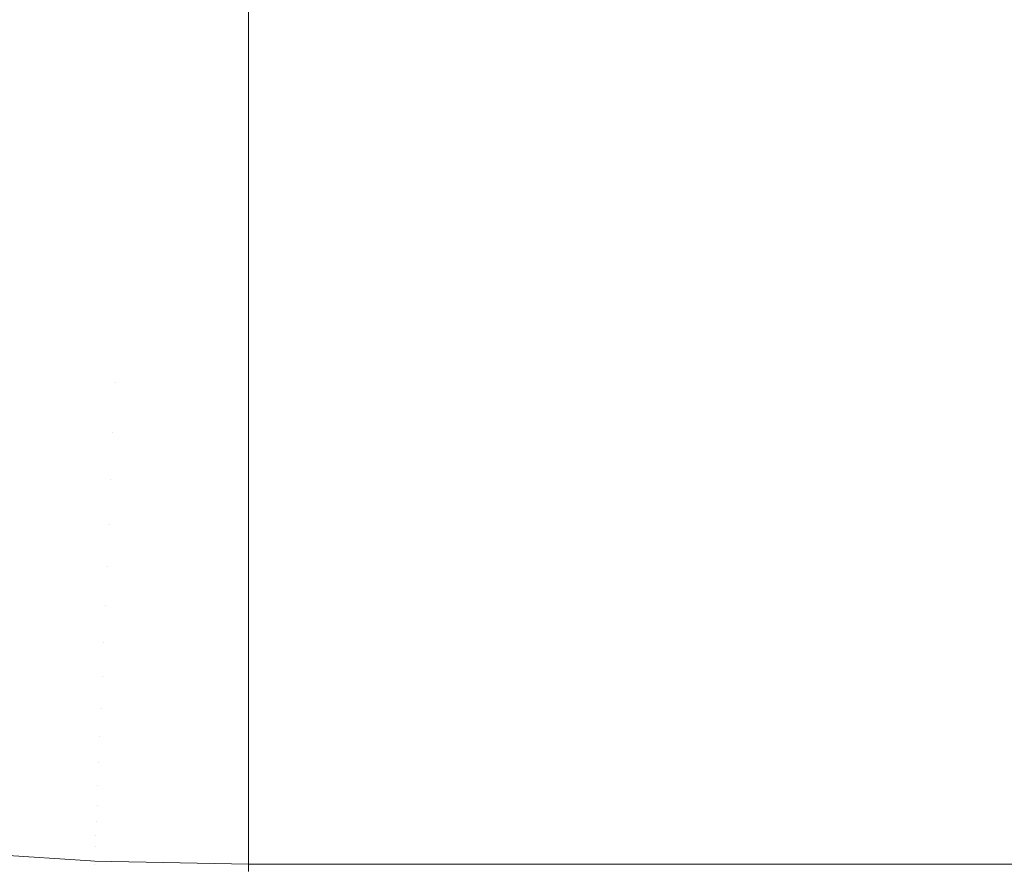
# Model space of a CAD drawing. Header units: centimetres. Extents: x -26.3 to 27.5, y 5.9 to 64.6.
# Tile 139 of 256: x -7.9992 to -7.9449, y 6.2002 to 6.2468. Entities that reach past the tile are written whole.
import ezdxf

# ---------------------------------------------------------------- set-up
doc = ezdxf.new("R2010")
doc.units = ezdxf.units.CM
doc.header["$LTSCALE"] = 2.54
doc.layers.add('Lucido design-1', color=7, linetype='Continuous')

# ---------------------------------------------------------------- blocks, each defined once
blk = doc.blocks.new('Gruppo-3-1')
at = {"color": 7, "linetype": 'Continuous', "lineweight": 9}
for points in [[(-25.986537, 7.600212, -743.114164), (-25.986537, 6.000212, -743.114164), (27.113463, 6.000212, -743.114164), (27.113463, 7.600212, -743.114164)], [(-25.986537, 7.600212, -779.214164), (-25.986537, 6.000212, -779.214164), (27.113463, 6.000212, -779.214164), (27.113463, 7.600212, -779.214164)]]:
    blk.add_3dface(points, dxfattribs=at)
for points, invisible_edges in [([(-7.993121, 6.245229, -743.530729), (-7.999693, 6.245648, -743.530729), (-7.999394, 6.249158, -743.528505), (-7.992971, 6.248748, -743.528505)], 15), ([(-7.993121, 6.245229, -779.630729), (-7.999693, 6.245648, -779.630729), (-7.999394, 6.249158, -779.628505), (-7.992971, 6.248748, -779.628505)], 15), ([(-7.986537, 6.24779, -743.529024), (-7.986537, 6.245089, -743.530729), (-7.993121, 6.245229, -743.530729), (-7.992971, 6.248748, -743.528505)], 14), ([(-7.986537, 6.24779, -779.629024), (-7.986537, 6.245089, -779.630729), (-7.993121, 6.245229, -779.630729), (-7.992971, 6.248748, -779.628505)], 14), ([(-7.986537, 6.245089, -743.530729), (-7.986537, 6.24779, -743.529024), (9.113463, 6.24779, -743.529024), (9.113463, 6.245089, -743.530729)], 10), ([(-7.986537, 6.245089, -779.630729), (-7.986537, 6.24779, -779.629024), (9.113463, 6.24779, -779.629024), (9.113463, 6.245089, -779.630729)], 10), ([(-7.993266, 6.241807, -743.533095), (-7.999983, 6.242236, -743.533095), (-7.999693, 6.245648, -743.530729), (-7.993121, 6.245229, -743.530729)], 15), ([(-7.993266, 6.241807, -779.633095), (-7.999983, 6.242236, -779.633095), (-7.999693, 6.245648, -779.630729), (-7.993121, 6.245229, -779.630729)], 15), ([(-7.986537, 6.244224, -743.531326), (-7.986537, 6.241664, -743.533095), (-7.993266, 6.241807, -743.533095), (-7.993121, 6.245229, -743.530729)], 14), ([(-7.986537, 6.244224, -779.631326), (-7.986537, 6.241664, -779.633095), (-7.993266, 6.241807, -779.633095), (-7.993121, 6.245229, -779.630729)], 14), ([(-7.993121, 6.245229, -743.530729), (-7.986537, 6.245089, -743.530729), (-7.986537, 6.244224, -743.531326)], 9), ([(-7.993121, 6.245229, -779.630729), (-7.986537, 6.245089, -779.630729), (-7.986537, 6.244224, -779.631326)], 9), ([(9.113463, 6.245089, -743.530729), (9.113463, 6.244224, -743.531326), (-7.986537, 6.244224, -743.531326), (-7.986537, 6.245089, -743.530729)], 10), ([(9.113463, 6.245089, -779.630729), (9.113463, 6.244224, -779.631326), (-7.986537, 6.244224, -779.631326), (-7.986537, 6.245089, -779.630729)], 10), ([(-7.986537, 6.241664, -743.533095), (-7.986537, 6.244224, -743.531326), (9.113463, 6.244224, -743.531326), (9.113463, 6.241664, -743.533095)], 10), ([(-7.986537, 6.241664, -779.633095), (-7.986537, 6.244224, -779.631326), (9.113463, 6.244224, -779.631326), (9.113463, 6.241664, -779.633095)], 10), ([(-7.993407, 6.23849, -743.535599), (-8.000265, 6.238928, -743.535599), (-7.999983, 6.242236, -743.533095), (-7.993266, 6.241807, -743.533095)], 15), ([(-7.993407, 6.23849, -779.635599), (-8.000265, 6.238928, -779.635599), (-7.999983, 6.242236, -779.633095), (-7.993266, 6.241807, -779.633095)], 15), ([(-7.986537, 6.240759, -743.533778), (-7.986537, 6.238345, -743.535599), (-7.993407, 6.23849, -743.535599), (-7.993266, 6.241807, -743.533095)], 14), ([(-7.986537, 6.240759, -779.633778), (-7.986537, 6.238345, -779.635599), (-7.993407, 6.23849, -779.635599), (-7.993266, 6.241807, -779.633095)], 14), ([(-7.993266, 6.241807, -743.533095), (-7.986537, 6.241664, -743.533095), (-7.986537, 6.240759, -743.533778)], 9), ([(-7.993266, 6.241807, -779.633095), (-7.986537, 6.241664, -779.633095), (-7.986537, 6.240759, -779.633778)], 9), ([(9.113463, 6.241664, -743.533095), (9.113463, 6.240759, -743.533778), (-7.986537, 6.240759, -743.533778), (-7.986537, 6.241664, -743.533095)], 10), ([(9.113463, 6.241664, -779.633095), (9.113463, 6.240759, -779.633778), (-7.986537, 6.240759, -779.633778), (-7.986537, 6.241664, -779.633095)], 10), ([(-7.986537, 6.238345, -743.535599), (-7.986537, 6.240759, -743.533778), (9.113463, 6.240759, -743.533778), (9.113463, 6.238345, -743.535599)], 10), ([(-7.986537, 6.238345, -779.635599), (-7.986537, 6.240759, -779.633778), (9.113463, 6.240759, -779.633778), (9.113463, 6.238345, -779.635599)], 10), ([(-7.993543, 6.235283, -743.538237), (-8.000537, 6.235729, -743.538237), (-8.000265, 6.238928, -743.535599), (-7.993407, 6.23849, -743.535599)], 15), ([(-7.993543, 6.235283, -779.638237), (-8.000537, 6.235729, -779.638237), (-8.000265, 6.238928, -779.635599), (-7.993407, 6.23849, -779.635599)], 15), ([(-7.986537, 6.237401, -743.536374), (-7.986537, 6.235134, -743.538237), (-7.993543, 6.235283, -743.538237), (-7.993407, 6.23849, -743.535599)], 14), ([(-7.986537, 6.237401, -779.636374), (-7.986537, 6.235134, -779.638237), (-7.993543, 6.235283, -779.638237), (-7.993407, 6.23849, -779.635599)], 14), ([(-7.993407, 6.23849, -743.535599), (-7.986537, 6.238345, -743.535599), (-7.986537, 6.237401, -743.536374)], 9), ([(-7.993407, 6.23849, -779.635599), (-7.986537, 6.238345, -779.635599), (-7.986537, 6.237401, -779.636374)], 9), ([(9.113463, 6.238345, -743.535599), (9.113463, 6.237401, -743.536374), (-7.986537, 6.237401, -743.536374), (-7.986537, 6.238345, -743.535599)], 10), ([(9.113463, 6.238345, -779.635599), (9.113463, 6.237401, -779.636374), (-7.986537, 6.237401, -779.636374), (-7.986537, 6.238345, -779.635599)], 10), ([(-7.986537, 6.235134, -743.538237), (-7.986537, 6.237401, -743.536374), (9.113463, 6.237401, -743.536374), (9.113463, 6.235134, -743.538237)], 10), ([(-7.986537, 6.235134, -779.638237), (-7.986537, 6.237401, -779.636374), (9.113463, 6.237401, -779.636374), (9.113463, 6.235134, -779.638237)], 10), ([(-7.993675, 6.232191, -743.541004), (-8.000799, 6.232645, -743.541004), (-8.000537, 6.235729, -743.538237), (-7.993543, 6.235283, -743.538237)], 15), ([(-7.993675, 6.232191, -779.641004), (-8.000799, 6.232645, -779.641004), (-8.000537, 6.235729, -779.638237), (-7.993543, 6.235283, -779.638237)], 15), ([(-7.986537, 6.234157, -743.539111), (-7.986537, 6.232039, -743.541004), (-7.993675, 6.232191, -743.541004), (-7.993543, 6.235283, -743.538237)], 14), ([(-7.986537, 6.234157, -779.639111), (-7.986537, 6.232039, -779.641004), (-7.993675, 6.232191, -779.641004), (-7.993543, 6.235283, -779.638237)], 14), ([(-7.993543, 6.235283, -743.538237), (-7.986537, 6.235134, -743.538237), (-7.986537, 6.234157, -743.539111)], 9), ([(-7.993543, 6.235283, -779.638237), (-7.986537, 6.235134, -779.638237), (-7.986537, 6.234157, -779.639111)], 9), ([(9.113463, 6.235134, -743.538237), (9.113463, 6.234157, -743.539111), (-7.986537, 6.234157, -743.539111), (-7.986537, 6.235134, -743.538237)], 10), ([(9.113463, 6.235134, -779.638237), (9.113463, 6.234157, -779.639111), (-7.986537, 6.234157, -779.639111), (-7.986537, 6.235134, -779.638237)], 10), ([(-7.986537, 6.232039, -743.541004), (-7.986537, 6.234157, -743.539111), (9.113463, 6.234157, -743.539111), (9.113463, 6.232039, -743.541004)], 10), ([(-7.986537, 6.232039, -779.641004), (-7.986537, 6.234157, -779.639111), (9.113463, 6.234157, -779.639111), (9.113463, 6.232039, -779.641004)], 10), ([(-7.993783, 6.229655, -743.543453), (-8.001015, 6.230116, -743.543453), (-8.000799, 6.232645, -743.541004), (-7.993675, 6.232191, -743.541004)], 15), ([(-7.993783, 6.229655, -779.643453), (-8.001015, 6.230116, -779.643453), (-8.000799, 6.232645, -779.641004), (-7.993675, 6.232191, -779.641004)], 15), ([(-7.986537, 6.231028, -743.541979), (-7.986537, 6.229501, -743.543453), (-7.993783, 6.229655, -743.543453), (-7.993675, 6.232191, -743.541004)], 14), ([(-7.986537, 6.231028, -779.641979), (-7.986537, 6.229501, -779.643453), (-7.993783, 6.229655, -779.643453), (-7.993675, 6.232191, -779.641004)], 14), ([(-7.993675, 6.232191, -743.541004), (-7.986537, 6.232039, -743.541004), (-7.986537, 6.231028, -743.541979)], 9), ([(-7.993675, 6.232191, -779.641004), (-7.986537, 6.232039, -779.641004), (-7.986537, 6.231028, -779.641979)], 9), ([(9.113463, 6.232039, -743.541004), (9.113463, 6.231028, -743.541979), (-7.986537, 6.231028, -743.541979), (-7.986537, 6.232039, -743.541004)], 10), ([(9.113463, 6.232039, -779.641004), (9.113463, 6.231028, -779.641979), (-7.986537, 6.231028, -779.641979), (-7.986537, 6.232039, -779.641004)], 10), ([(-7.986537, 6.229501, -743.543453), (-7.986537, 6.231028, -743.541979), (9.113463, 6.231028, -743.541979), (9.113463, 6.229501, -743.543453)], 10), ([(-7.986537, 6.229501, -779.643453), (-7.986537, 6.231028, -779.641979), (9.113463, 6.231028, -779.641979), (9.113463, 6.229501, -779.643453)], 10), ([(-7.993904, 6.226789, -743.546444), (-8.001258, 6.227258, -743.546444), (-8.001015, 6.230116, -743.543453), (-7.993783, 6.229655, -743.543453)], 15), ([(-7.993904, 6.226789, -779.646444), (-8.001258, 6.227258, -779.646444), (-8.001015, 6.230116, -779.643453), (-7.993783, 6.229655, -779.643453)], 15), ([(-7.993904, 6.226789, -743.546444), (-7.993783, 6.229655, -743.543453), (-7.986537, 6.229501, -743.543453), (-7.986537, 6.228032, -743.544985)], 11), ([(-7.993904, 6.226789, -779.646444), (-7.993783, 6.229655, -779.643453), (-7.986537, 6.229501, -779.643453), (-7.986537, 6.228032, -779.644985)], 11), ([(9.113463, 6.229501, -743.543453), (9.113463, 6.228032, -743.544985), (-7.986537, 6.228032, -743.544985), (-7.986537, 6.229501, -743.543453)], 10), ([(9.113463, 6.229501, -779.643453), (9.113463, 6.228032, -779.644985), (-7.986537, 6.228032, -779.644985), (-7.986537, 6.229501, -779.643453)], 10), ([(-7.986537, 6.228032, -743.544985), (-7.986537, 6.226632, -743.546444), (-7.993904, 6.226789, -743.546444)], 10), ([(-7.986537, 6.228032, -779.644985), (-7.986537, 6.226632, -779.646444), (-7.993904, 6.226789, -779.646444)], 10), ([(-7.986537, 6.226632, -743.546444), (-7.986537, 6.228032, -743.544985), (9.113463, 6.228032, -743.544985), (9.113463, 6.226632, -743.546444)], 10), ([(-7.986537, 6.226632, -779.646444), (-7.986537, 6.228032, -779.644985), (9.113463, 6.228032, -779.644985), (9.113463, 6.226632, -779.646444)], 10), ([(-7.994021, 6.22405, -743.549548), (-8.00149, 6.224527, -743.549548), (-8.001258, 6.227258, -743.546444), (-7.993904, 6.226789, -743.546444)], 15), ([(-7.994021, 6.22405, -779.649548), (-8.00149, 6.224527, -779.649548), (-8.001258, 6.227258, -779.646444), (-7.993904, 6.226789, -779.646444)], 15), ([(-7.994021, 6.22405, -743.549548), (-7.993904, 6.226789, -743.546444), (-7.986537, 6.226632, -743.546444), (-7.986537, 6.225161, -743.548111)], 11), ([(-7.994021, 6.22405, -779.649548), (-7.993904, 6.226789, -779.646444), (-7.986537, 6.226632, -779.646444), (-7.986537, 6.225161, -779.648111)], 11), ([(9.113463, 6.226632, -743.546444), (9.113463, 6.225161, -743.548111), (-7.986537, 6.225161, -743.548111), (-7.986537, 6.226632, -743.546444)], 10), ([(9.113463, 6.226632, -779.646444), (9.113463, 6.225161, -779.648111), (-7.986537, 6.225161, -779.648111), (-7.986537, 6.226632, -779.646444)], 10), ([(-7.986537, 6.225161, -743.548111), (-7.986537, 6.223892, -743.549548), (-7.994021, 6.22405, -743.549548)], 10), ([(-7.986537, 6.225161, -779.648111), (-7.986537, 6.223892, -779.649548), (-7.994021, 6.22405, -779.649548)], 10), ([(-7.986537, 6.223892, -743.549548), (-7.986537, 6.225161, -743.548111), (9.113463, 6.225161, -743.548111), (9.113463, 6.223892, -743.549548)], 10), ([(-7.986537, 6.223892, -779.649548), (-7.986537, 6.225161, -779.648111), (9.113463, 6.225161, -779.648111), (9.113463, 6.223892, -779.649548)], 10), ([(-7.994131, 6.221445, -743.552761), (-8.001712, 6.221928, -743.552761), (-8.00149, 6.224527, -743.549548), (-7.994021, 6.22405, -743.549548)], 15), ([(-7.994131, 6.221445, -779.652761), (-8.001712, 6.221928, -779.652761), (-8.00149, 6.224527, -779.649548), (-7.994021, 6.22405, -779.649548)], 15), ([(-7.994131, 6.221445, -743.552761), (-7.994021, 6.22405, -743.549548), (-7.986537, 6.223892, -743.549548), (-7.986537, 6.222425, -743.551355)], 11), ([(-7.994131, 6.221445, -779.652761), (-7.994021, 6.22405, -779.649548), (-7.986537, 6.223892, -779.649548), (-7.986537, 6.222425, -779.651355)], 11), ([(9.113463, 6.223892, -743.549548), (9.113463, 6.222425, -743.551355), (-7.986537, 6.222425, -743.551355), (-7.986537, 6.223892, -743.549548)], 10), ([(9.113463, 6.223892, -779.649548), (9.113463, 6.222425, -779.651355), (-7.986537, 6.222425, -779.651355), (-7.986537, 6.223892, -779.649548)], 10), ([(-7.986537, 6.222425, -743.551355), (-7.986537, 6.221284, -743.552761), (-7.994131, 6.221445, -743.552761)], 10), ([(-7.986537, 6.222425, -779.651355), (-7.986537, 6.221284, -779.652761), (-7.994131, 6.221445, -779.652761)], 10), ([(-7.986537, 6.221284, -743.552761), (-7.986537, 6.222425, -743.551355), (9.113463, 6.222425, -743.551355), (9.113463, 6.221284, -743.552761)], 10), ([(-7.986537, 6.221284, -779.652761), (-7.986537, 6.222425, -779.651355), (9.113463, 6.222425, -779.651355), (9.113463, 6.221284, -779.652761)], 10), ([(-7.994236, 6.218977, -743.556076), (-8.001921, 6.219467, -743.556076), (-8.001712, 6.221928, -743.552761), (-7.994131, 6.221445, -743.552761)], 15), ([(-7.994236, 6.218977, -779.656076), (-8.001921, 6.219467, -779.656076), (-8.001712, 6.221928, -779.652761), (-7.994131, 6.221445, -779.652761)], 15), ([(-7.994236, 6.218977, -743.556076), (-7.994131, 6.221445, -743.552761), (-7.986537, 6.221284, -743.552761), (-7.986537, 6.219829, -743.554713)], 11), ([(-7.994236, 6.218977, -779.656076), (-7.994131, 6.221445, -779.652761), (-7.986537, 6.221284, -779.652761), (-7.986537, 6.219829, -779.654713)], 11), ([(9.113463, 6.221284, -743.552761), (9.113463, 6.219829, -743.554713), (-7.986537, 6.219829, -743.554713), (-7.986537, 6.221284, -743.552761)], 10), ([(9.113463, 6.221284, -779.652761), (9.113463, 6.219829, -779.654713), (-7.986537, 6.219829, -779.654713), (-7.986537, 6.221284, -779.652761)], 10), ([(-7.994335, 6.21665, -743.559487), (-8.002119, 6.217146, -743.559487), (-8.001921, 6.219467, -743.556076), (-7.994236, 6.218977, -743.556076)], 15), ([(-7.994335, 6.21665, -779.659487), (-8.002119, 6.217146, -779.659487), (-8.001921, 6.219467, -779.656076), (-7.994236, 6.218977, -779.656076)], 15), ([(-7.986537, 6.219829, -743.554713), (-7.986537, 6.218813, -743.556076), (-7.994236, 6.218977, -743.556076)], 10), ([(-7.986537, 6.219829, -779.654713), (-7.986537, 6.218813, -779.656076), (-7.994236, 6.218977, -779.656076)], 10), ([(-7.986537, 6.218813, -743.556076), (-7.986537, 6.219829, -743.554713), (9.113463, 6.219829, -743.554713), (9.113463, 6.218813, -743.556076)], 10), ([(-7.986537, 6.218813, -779.656076), (-7.986537, 6.219829, -779.654713), (9.113463, 6.219829, -779.654713), (9.113463, 6.218813, -779.656076)], 10), ([(-7.994335, 6.21665, -743.559487), (-7.994236, 6.218977, -743.556076), (-7.986537, 6.218813, -743.556076), (-7.986537, 6.217378, -743.558178)], 11), ([(-7.994335, 6.21665, -779.659487), (-7.994236, 6.218977, -779.656076), (-7.986537, 6.218813, -779.656076), (-7.986537, 6.217378, -779.658178)], 11), ([(9.113463, 6.218813, -743.556076), (9.113463, 6.217378, -743.558178), (-7.986537, 6.217378, -743.558178), (-7.986537, 6.218813, -743.556076)], 10), ([(9.113463, 6.218813, -779.656076), (9.113463, 6.217378, -779.658178), (-7.986537, 6.217378, -779.658178), (-7.986537, 6.218813, -779.656076)], 10), ([(-7.986537, 6.217378, -743.558178), (-7.986537, 6.216484, -743.559487), (-7.994335, 6.21665, -743.559487)], 10), ([(-7.986537, 6.217378, -779.658178), (-7.986537, 6.216484, -779.659487), (-7.994335, 6.21665, -779.659487)], 10), ([(-7.986537, 6.216484, -743.559487), (-7.986537, 6.217378, -743.558178), (9.113463, 6.217378, -743.558178), (9.113463, 6.216484, -743.559487)], 10), ([(-7.986537, 6.216484, -779.659487), (-7.986537, 6.217378, -779.658178), (9.113463, 6.217378, -779.658178), (9.113463, 6.216484, -779.659487)], 10), ([(-7.994428, 6.214467, -743.562988), (-8.002304, 6.214969, -743.562988), (-8.002119, 6.217146, -743.559487), (-7.994335, 6.21665, -743.559487)], 15), ([(-7.994428, 6.214467, -779.662988), (-8.002304, 6.214969, -779.662988), (-8.002119, 6.217146, -779.659487), (-7.994335, 6.21665, -779.659487)], 15), ([(-7.994428, 6.214467, -743.562988), (-7.994335, 6.21665, -743.559487), (-7.986537, 6.216484, -743.559487), (-7.986537, 6.215076, -743.561744)], 11), ([(-7.994428, 6.214467, -779.662988), (-7.994335, 6.21665, -779.659487), (-7.986537, 6.216484, -779.659487), (-7.986537, 6.215076, -779.661744)], 11), ([(9.113463, 6.216484, -743.559487), (9.113463, 6.215076, -743.561744), (-7.986537, 6.215076, -743.561744), (-7.986537, 6.216484, -743.559487)], 10), ([(9.113463, 6.216484, -779.659487), (9.113463, 6.215076, -779.661744), (-7.986537, 6.215076, -779.661744), (-7.986537, 6.216484, -779.659487)], 10), ([(-7.986537, 6.215076, -743.561744), (-7.986537, 6.214299, -743.562988), (-7.994428, 6.214467, -743.562988)], 10), ([(-7.986537, 6.215076, -779.661744), (-7.986537, 6.214299, -779.662988), (-7.994428, 6.214467, -779.662988)], 10), ([(-7.986537, 6.214299, -743.562988), (-7.986537, 6.215076, -743.561744), (9.113463, 6.215076, -743.561744), (9.113463, 6.214299, -743.562988)], 10), ([(-7.986537, 6.214299, -779.662988), (-7.986537, 6.215076, -779.661744), (9.113463, 6.215076, -779.661744), (9.113463, 6.214299, -779.662988)], 10), ([(-7.994514, 6.212432, -743.566573), (-8.002477, 6.21294, -743.566573), (-8.002304, 6.214969, -743.562988), (-7.994428, 6.214467, -743.562988)], 15), ([(-7.994514, 6.212432, -779.666573), (-8.002477, 6.21294, -779.666573), (-8.002304, 6.214969, -779.662988), (-7.994428, 6.214467, -779.662988)], 15), ([(-7.994514, 6.212432, -743.566573), (-7.994428, 6.214467, -743.562988), (-7.986537, 6.214299, -743.562988), (-7.986537, 6.212927, -743.565404)], 11), ([(-7.994514, 6.212432, -779.666573), (-7.994428, 6.214467, -779.662988), (-7.986537, 6.214299, -779.662988), (-7.986537, 6.212927, -779.665404)], 11), ([(9.113463, 6.214299, -743.562988), (9.113463, 6.212927, -743.565404), (-7.986537, 6.212927, -743.565404), (-7.986537, 6.214299, -743.562988)], 10), ([(9.113463, 6.214299, -779.662988), (9.113463, 6.212927, -779.665404), (-7.986537, 6.212927, -779.665404), (-7.986537, 6.214299, -779.662988)], 10), ([(-7.994594, 6.210548, -743.570236), (-8.002637, 6.211061, -743.570236), (-8.002477, 6.21294, -743.566573), (-7.994514, 6.212432, -743.566573)], 15), ([(-7.994594, 6.210548, -779.670236), (-8.002637, 6.211061, -779.670236), (-8.002477, 6.21294, -779.666573), (-7.994514, 6.212432, -779.666573)], 15), ([(-7.986537, 6.212927, -743.565404), (-7.986537, 6.212263, -743.566573), (-7.994514, 6.212432, -743.566573)], 10), ([(-7.986537, 6.212927, -779.665404), (-7.986537, 6.212263, -779.666573), (-7.994514, 6.212432, -779.666573)], 10), ([(-7.986537, 6.212263, -743.566573), (-7.986537, 6.212927, -743.565404), (9.113463, 6.212927, -743.565404), (9.113463, 6.212263, -743.566573)], 10), ([(-7.986537, 6.212263, -779.666573), (-7.986537, 6.212927, -779.665404), (9.113463, 6.212927, -779.665404), (9.113463, 6.212263, -779.666573)], 10), ([(-7.994594, 6.210548, -743.570236), (-7.994514, 6.212432, -743.566573), (-7.986537, 6.212263, -743.566573), (-7.986537, 6.210935, -743.569152)], 11), ([(-7.994594, 6.210548, -779.670236), (-7.994514, 6.212432, -779.666573), (-7.986537, 6.212263, -779.666573), (-7.986537, 6.210935, -779.669152)], 11), ([(9.113463, 6.212263, -743.566573), (9.113463, 6.210935, -743.569152), (-7.986537, 6.210935, -743.569152), (-7.986537, 6.212263, -743.566573)], 10), ([(9.113463, 6.212263, -779.666573), (9.113463, 6.210935, -779.669152), (-7.986537, 6.210935, -779.669152), (-7.986537, 6.212263, -779.666573)], 10), ([(-7.994668, 6.208818, -743.573971), (-8.002783, 6.209335, -743.573971), (-8.002637, 6.211061, -743.570236), (-7.994594, 6.210548, -743.570236)], 15), ([(-7.994668, 6.208818, -779.673971), (-8.002783, 6.209335, -779.673971), (-8.002637, 6.211061, -779.670236), (-7.994594, 6.210548, -779.670236)], 15), ([(-7.986537, 6.210935, -743.569152), (-7.986537, 6.210377, -743.570236), (-7.994594, 6.210548, -743.570236)], 10), ([(-7.986537, 6.210935, -779.669152), (-7.986537, 6.210377, -779.670236), (-7.994594, 6.210548, -779.670236)], 10), ([(-7.986537, 6.210377, -743.570236), (-7.986537, 6.210935, -743.569152), (9.113463, 6.210935, -743.569152), (9.113463, 6.210377, -743.570236)], 10), ([(-7.986537, 6.210377, -779.670236), (-7.986537, 6.210935, -779.669152), (9.113463, 6.210935, -779.669152), (9.113463, 6.210377, -779.670236)], 10), ([(-7.994668, 6.208818, -743.573971), (-7.994594, 6.210548, -743.570236), (-7.986537, 6.210377, -743.570236), (-7.986537, 6.209104, -743.572981)], 11), ([(-7.994668, 6.208818, -779.673971), (-7.994594, 6.210548, -779.670236), (-7.986537, 6.210377, -779.670236), (-7.986537, 6.209104, -779.672981)], 11), ([(9.113463, 6.210377, -743.570236), (9.113463, 6.209104, -743.572981), (-7.986537, 6.209104, -743.572981), (-7.986537, 6.210377, -743.570236)], 10), ([(9.113463, 6.210377, -779.670236), (9.113463, 6.209104, -779.672981), (-7.986537, 6.209104, -779.672981), (-7.986537, 6.210377, -779.670236)], 10), ([(-7.994735, 6.207244, -743.57777), (-8.002917, 6.207766, -743.57777), (-8.002783, 6.209335, -743.573971), (-7.994668, 6.208818, -743.573971)], 15), ([(-7.994735, 6.207244, -779.67777), (-8.002917, 6.207766, -779.67777), (-8.002783, 6.209335, -779.673971), (-7.994668, 6.208818, -779.673971)], 15), ([(-7.986537, 6.209104, -743.572981), (-7.986537, 6.208645, -743.573971), (-7.994668, 6.208818, -743.573971)], 10), ([(-7.986537, 6.209104, -779.672981), (-7.986537, 6.208645, -779.673971), (-7.994668, 6.208818, -779.673971)], 10), ([(-7.986537, 6.208645, -743.573971), (-7.986537, 6.209104, -743.572981), (9.113463, 6.209104, -743.572981), (9.113463, 6.208645, -743.573971)], 10), ([(-7.986537, 6.208645, -779.673971), (-7.986537, 6.209104, -779.672981), (9.113463, 6.209104, -779.672981), (9.113463, 6.208645, -779.673971)], 10), ([(-7.994735, 6.207244, -743.57777), (-7.994668, 6.208818, -743.573971), (-7.986537, 6.208645, -743.573971), (-7.986537, 6.207437, -743.576884)], 11), ([(-7.994735, 6.207244, -779.67777), (-7.994668, 6.208818, -779.673971), (-7.986537, 6.208645, -779.673971), (-7.986537, 6.207437, -779.676884)], 11), ([(9.113463, 6.208645, -743.573971), (9.113463, 6.207437, -743.576884), (-7.986537, 6.207437, -743.576884), (-7.986537, 6.208645, -743.573971)], 10), ([(9.113463, 6.208645, -779.673971), (9.113463, 6.207437, -779.676884), (-7.986537, 6.207437, -779.676884), (-7.986537, 6.208645, -779.673971)], 10), ([(-7.994795, 6.205829, -743.581627), (-8.003037, 6.206354, -743.581627), (-8.002917, 6.207766, -743.57777), (-7.994735, 6.207244, -743.57777)], 15), ([(-7.994795, 6.205829, -779.681627), (-8.003037, 6.206354, -779.681627), (-8.002917, 6.207766, -779.67777), (-7.994735, 6.207244, -779.67777)], 15), ([(-7.986537, 6.207437, -743.576884), (-7.986537, 6.20707, -743.57777), (-7.994735, 6.207244, -743.57777)], 10), ([(-7.986537, 6.207437, -779.676884), (-7.986537, 6.20707, -779.67777), (-7.994735, 6.207244, -779.67777)], 10), ([(-7.986537, 6.20707, -743.57777), (-7.986537, 6.207437, -743.576884), (9.113463, 6.207437, -743.576884), (9.113463, 6.20707, -743.57777)], 10), ([(-7.986537, 6.20707, -779.67777), (-7.986537, 6.207437, -779.676884), (9.113463, 6.207437, -779.676884), (9.113463, 6.20707, -779.67777)], 10), ([(-7.994795, 6.205829, -743.581627), (-7.994735, 6.207244, -743.57777), (-7.986537, 6.20707, -743.57777), (-7.986537, 6.205937, -743.580855)], 11), ([(-7.994795, 6.205829, -779.681627), (-7.994735, 6.207244, -779.67777), (-7.986537, 6.20707, -779.67777), (-7.986537, 6.205937, -779.680855)], 11), ([(9.113463, 6.20707, -743.57777), (9.113463, 6.205937, -743.580855), (-7.986537, 6.205937, -743.580855), (-7.986537, 6.20707, -743.57777)], 10), ([(9.113463, 6.20707, -779.67777), (9.113463, 6.205937, -779.680855), (-7.986537, 6.205937, -779.680855), (-7.986537, 6.20707, -779.67777)], 10), ([(-7.994848, 6.204574, -743.585536), (-8.003144, 6.205103, -743.585536), (-8.003037, 6.206354, -743.581627), (-7.994795, 6.205829, -743.581627)], 15), ([(-7.994848, 6.204574, -779.685536), (-8.003144, 6.205103, -779.685536), (-8.003037, 6.206354, -779.681627), (-7.994795, 6.205829, -779.681627)], 15), ([(-7.994848, 6.204574, -743.585536), (-7.994795, 6.205829, -743.581627), (-7.986537, 6.205653, -743.581627), (-7.986537, 6.204606, -743.584885)], 11), ([(-7.994848, 6.204574, -779.685536), (-7.994795, 6.205829, -779.681627), (-7.986537, 6.205653, -779.681627), (-7.986537, 6.204606, -779.684885)], 11), ([(-7.986537, 6.205937, -743.580855), (-7.986537, 6.205653, -743.581627), (-7.994795, 6.205829, -743.581627)], 10), ([(-7.986537, 6.205937, -779.680855), (-7.986537, 6.205653, -779.681627), (-7.994795, 6.205829, -779.681627)], 10), ([(-7.986537, 6.205653, -743.581627), (-7.986537, 6.205937, -743.580855), (9.113463, 6.205937, -743.580855), (9.113463, 6.205653, -743.581627)], 10), ([(-7.986537, 6.205653, -779.681627), (-7.986537, 6.205937, -779.680855), (9.113463, 6.205937, -779.680855), (9.113463, 6.205653, -779.681627)], 10), ([(9.113463, 6.205653, -743.581627), (9.113463, 6.204606, -743.584885), (-7.986537, 6.204606, -743.584885), (-7.986537, 6.205653, -743.581627)], 10), ([(9.113463, 6.205653, -779.681627), (9.113463, 6.204606, -779.684885), (-7.986537, 6.204606, -779.684885), (-7.986537, 6.205653, -779.681627)], 10), ([(-7.994894, 6.203481, -743.589489), (-8.003236, 6.204013, -743.589489), (-8.003144, 6.205103, -743.585536), (-7.994848, 6.204574, -743.585536)], 15), ([(-7.994894, 6.203481, -779.689489), (-8.003236, 6.204013, -779.689489), (-8.003144, 6.205103, -779.685536), (-7.994848, 6.204574, -779.685536)], 15), ([(-7.994894, 6.203481, -743.589489), (-7.994848, 6.204574, -743.585536), (-7.986537, 6.204397, -743.585536), (-7.986537, 6.203448, -743.588969)], 11), ([(-7.994894, 6.203481, -779.689489), (-7.994848, 6.204574, -779.685536), (-7.986537, 6.204397, -779.685536), (-7.986537, 6.203448, -779.688969)], 11), ([(-7.986537, 6.204606, -743.584885), (-7.986537, 6.204397, -743.585536), (-7.994848, 6.204574, -743.585536)], 10), ([(-7.986537, 6.204606, -779.684885), (-7.986537, 6.204397, -779.685536), (-7.994848, 6.204574, -779.685536)], 10), ([(-7.986537, 6.204397, -743.585536), (-7.986537, 6.204606, -743.584885), (9.113463, 6.204606, -743.584885), (9.113463, 6.204397, -743.585536)], 10), ([(-7.986537, 6.204397, -779.685536), (-7.986537, 6.204606, -779.684885), (9.113463, 6.204606, -779.684885), (9.113463, 6.204397, -779.685536)], 10), ([(9.113463, 6.204397, -743.585536), (9.113463, 6.203448, -743.588969), (-7.986537, 6.203448, -743.588969), (-7.986537, 6.204397, -743.585536)], 10), ([(9.113463, 6.204397, -779.685536), (9.113463, 6.203448, -779.688969), (-7.986537, 6.203448, -779.688969), (-7.986537, 6.204397, -779.685536)], 10), ([(-7.994934, 6.202553, -743.593481), (-8.003315, 6.203087, -743.593481), (-8.003236, 6.204013, -743.589489), (-7.994894, 6.203481, -743.589489)], 15), ([(-7.994934, 6.202553, -779.693481), (-8.003315, 6.203087, -779.693481), (-8.003236, 6.204013, -779.689489), (-7.994894, 6.203481, -779.689489)], 15), ([(-7.994966, 6.201789, -743.597503), (-8.00338, 6.202325, -743.597503), (-8.003315, 6.203087, -743.593481), (-7.994934, 6.202553, -743.593481)], 15), ([(-7.994966, 6.201789, -779.697503), (-8.00338, 6.202325, -779.697503), (-8.003315, 6.203087, -779.693481), (-7.994934, 6.202553, -779.693481)], 15), ([(-7.994934, 6.202553, -743.593481), (-7.994894, 6.203481, -743.589489), (-7.986537, 6.203304, -743.589489), (-7.986537, 6.202464, -743.593098)], 11), ([(-7.994934, 6.202553, -779.693481), (-7.994894, 6.203481, -779.689489), (-7.986537, 6.203304, -779.689489), (-7.986537, 6.202464, -779.693098)], 11), ([(-7.986537, 6.203448, -743.588969), (-7.986537, 6.203304, -743.589489), (-7.994894, 6.203481, -743.589489)], 10), ([(-7.986537, 6.203448, -779.688969), (-7.986537, 6.203304, -779.689489), (-7.994894, 6.203481, -779.689489)], 10), ([(-7.986537, 6.203304, -743.589489), (-7.986537, 6.203448, -743.588969), (9.113463, 6.203448, -743.588969), (9.113463, 6.203304, -743.589489)], 10), ([(-7.986537, 6.203304, -779.689489), (-7.986537, 6.203448, -779.688969), (9.113463, 6.203448, -779.688969), (9.113463, 6.203304, -779.689489)], 10), ([(9.113463, 6.203304, -743.589489), (9.113463, 6.202464, -743.593098), (-7.986537, 6.202464, -743.593098), (-7.986537, 6.203304, -743.589489)], 10), ([(9.113463, 6.203304, -779.689489), (9.113463, 6.202464, -779.693098), (-7.986537, 6.202464, -779.693098), (-7.986537, 6.203304, -779.689489)], 10), ([(-7.994966, 6.201789, -743.597503), (-7.994934, 6.202553, -743.593481), (-7.986537, 6.202374, -743.593481), (-7.986537, 6.201655, -743.597265)], 11), ([(-7.994966, 6.201789, -779.697503), (-7.994934, 6.202553, -779.693481), (-7.986537, 6.202374, -779.693481), (-7.986537, 6.201655, -779.697265)], 11), ([(-7.986537, 6.202464, -743.593098), (-7.986537, 6.202374, -743.593481), (-7.994934, 6.202553, -743.593481)], 10), ([(-7.986537, 6.202464, -779.693098), (-7.986537, 6.202374, -779.693481), (-7.994934, 6.202553, -779.693481)], 10), ([(-7.994992, 6.20119, -743.60155), (-8.003431, 6.201728, -743.60155), (-8.00338, 6.202325, -743.597503), (-7.994966, 6.201789, -743.597503)], 15), ([(-7.994992, 6.20119, -779.70155), (-8.003431, 6.201728, -779.70155), (-8.00338, 6.202325, -779.697503), (-7.994966, 6.201789, -779.697503)], 15), ([(-7.986537, 6.202374, -743.593481), (-7.986537, 6.202464, -743.593098), (9.113463, 6.202464, -743.593098), (9.113463, 6.202374, -743.593481)], 10), ([(-7.986537, 6.202374, -779.693481), (-7.986537, 6.202464, -779.693098), (9.113463, 6.202464, -779.693098), (9.113463, 6.202374, -779.693481)], 10), ([(9.113463, 6.202374, -743.593481), (9.113463, 6.201655, -743.597265), (-7.986537, 6.201655, -743.597265), (-7.986537, 6.202374, -743.593481)], 10), ([(9.113463, 6.202374, -779.693481), (9.113463, 6.201655, -779.697265), (-7.986537, 6.201655, -779.697265), (-7.986537, 6.202374, -779.693481)], 10), ([(-7.99501, 6.200758, -743.605614), (-8.003468, 6.201297, -743.605614), (-8.003431, 6.201728, -743.60155), (-7.994992, 6.20119, -743.60155)], 15), ([(-7.99501, 6.200758, -779.705614), (-8.003468, 6.201297, -779.705614), (-8.003431, 6.201728, -779.70155), (-7.994992, 6.20119, -779.70155)], 15), ([(-7.994992, 6.20119, -743.60155), (-7.994966, 6.201789, -743.597503), (-7.986537, 6.20161, -743.597503), (-7.986537, 6.201024, -743.601462)], 11), ([(-7.994992, 6.20119, -779.70155), (-7.994966, 6.201789, -779.697503), (-7.986537, 6.20161, -779.697503), (-7.986537, 6.201024, -779.701462)], 11), ([(-7.986537, 6.201655, -743.597265), (-7.986537, 6.20161, -743.597503), (-7.994966, 6.201789, -743.597503)], 10), ([(-7.986537, 6.201655, -779.697265), (-7.986537, 6.20161, -779.697503), (-7.994966, 6.201789, -779.697503)], 10), ([(-7.986537, 6.20161, -743.597503), (-7.986537, 6.201655, -743.597265), (9.113463, 6.201655, -743.597265), (9.113463, 6.20161, -743.597503)], 10), ([(-7.986537, 6.20161, -779.697503), (-7.986537, 6.201655, -779.697265), (9.113463, 6.201655, -779.697265), (9.113463, 6.20161, -779.697503)], 10), ([(9.113463, 6.20161, -743.597503), (9.113463, 6.201024, -743.601462), (-7.986537, 6.201024, -743.601462), (-7.986537, 6.20161, -743.597503)], 10), ([(9.113463, 6.20161, -779.697503), (9.113463, 6.201024, -779.701462), (-7.986537, 6.201024, -779.701462), (-7.986537, 6.20161, -779.697503)], 10), ([(-7.995033, 6.200215, -743.820125), (-8.003514, 6.200755, -743.820125), (-8.0035, 6.200913, -743.816136), (-7.995026, 6.200373, -743.816136)], 15), ([(-7.995033, 6.200215, -779.920125), (-8.003514, 6.200755, -779.920125), (-8.0035, 6.200913, -779.916136), (-7.995026, 6.200373, -779.916136)], 15), ([(-7.995026, 6.200373, -743.816136), (-8.0035, 6.200913, -743.816136), (-8.003499, 6.200933, -743.814164), (-7.995257, 6.200407, -743.814164)], 11), ([(-7.995026, 6.200373, -779.916136), (-8.0035, 6.200913, -779.916136), (-8.003499, 6.200933, -779.914164), (-7.995257, 6.200407, -779.914164)], 11), ([(-7.995257, 6.200407, -743.614164), (-8.003499, 6.200933, -743.614164), (-8.003498, 6.200934, -743.613619), (-7.995026, 6.200394, -743.613619)], 14), ([(-7.995257, 6.200407, -779.714164), (-8.003499, 6.200933, -779.714164), (-8.003498, 6.200934, -779.713619), (-7.995026, 6.200394, -779.713619)], 14), ([(-8.003499, 6.200933, -743.614164), (-7.995257, 6.200407, -743.614164), (-7.995257, 6.200407, -743.814164), (-8.003499, 6.200933, -743.814164)], 10), ([(-8.003499, 6.200933, -779.714164), (-7.995257, 6.200407, -779.714164), (-7.995257, 6.200407, -779.914164), (-8.003499, 6.200933, -779.914164)], 10), ([(-7.995026, 6.200394, -743.613619), (-8.003498, 6.200934, -743.613619), (-8.00349, 6.201032, -743.609689), (-7.995021, 6.200492, -743.609689)], 15), ([(-7.995026, 6.200394, -779.713619), (-8.003498, 6.200934, -779.713619), (-8.00349, 6.201032, -779.709689), (-7.995021, 6.200492, -779.709689)], 15), ([(-7.995021, 6.200492, -743.609689), (-8.00349, 6.201032, -743.609689), (-8.003468, 6.201297, -743.605614), (-7.99501, 6.200758, -743.605614)], 15), ([(-7.995021, 6.200492, -779.709689), (-8.00349, 6.201032, -779.709689), (-8.003468, 6.201297, -779.705614), (-7.99501, 6.200758, -779.705614)], 15), ([(-7.986537, 6.200578, -743.605614), (-7.99501, 6.200758, -743.605614), (-7.994992, 6.20119, -743.60155), (-7.986537, 6.201011, -743.60155)], 7), ([(-7.986537, 6.200578, -779.705614), (-7.99501, 6.200758, -779.705614), (-7.994992, 6.20119, -779.70155), (-7.986537, 6.201011, -779.70155)], 7), ([(-7.986537, 6.201024, -743.601462), (-7.986537, 6.201011, -743.60155), (-7.994992, 6.20119, -743.60155)], 10), ([(-7.986537, 6.201024, -779.701462), (-7.986537, 6.201011, -779.70155), (-7.994992, 6.20119, -779.70155)], 10), ([(-7.986537, 6.201011, -743.60155), (-7.986537, 6.201024, -743.601462), (9.113463, 6.201024, -743.601462), (9.113463, 6.201011, -743.60155)], 10), ([(-7.986537, 6.201011, -779.70155), (-7.986537, 6.201024, -779.701462), (9.113463, 6.201024, -779.701462), (9.113463, 6.201011, -779.70155)], 10), ([(-7.986537, 6.200578, -743.605614), (-7.986537, 6.201011, -743.60155), (9.113463, 6.201011, -743.60155), (9.113463, 6.200578, -743.605614)], 10), ([(-7.986537, 6.200578, -779.705614), (-7.986537, 6.201011, -779.70155), (9.113463, 6.201011, -779.70155), (9.113463, 6.200578, -779.705614)], 10), ([(-7.995067, 6.19942, -743.828083), (-8.003581, 6.199963, -743.828083), (-8.003541, 6.200439, -743.824109), (-7.995047, 6.199897, -743.824109)], 15), ([(-7.995067, 6.19942, -779.928083), (-8.003581, 6.199963, -779.928083), (-8.003541, 6.200439, -779.924109), (-7.995047, 6.199897, -779.924109)], 15), ([(-7.995047, 6.199897, -743.824109), (-8.003541, 6.200439, -743.824109), (-8.003514, 6.200755, -743.820125), (-7.995033, 6.200215, -743.820125)], 15), ([(-7.995047, 6.199897, -779.924109), (-8.003541, 6.200439, -779.924109), (-8.003514, 6.200755, -779.920125), (-7.995033, 6.200215, -779.920125)], 15), ([(-7.995257, 6.200407, -743.814164), (-7.995026, 6.200392, -743.814164), (-7.995026, 6.200373, -743.816136)], 10), ([(-7.995026, 6.200392, -743.814164), (-7.995257, 6.200407, -743.814164), (-7.995257, 6.200407, -743.614164), (-7.995026, 6.200392, -743.614164)], 10), ([(-7.995026, 6.200394, -743.613619), (-7.995026, 6.200392, -743.614164), (-7.995257, 6.200407, -743.614164)], 9), ([(-7.995257, 6.200407, -779.914164), (-7.995026, 6.200392, -779.914164), (-7.995026, 6.200373, -779.916136)], 10), ([(-7.995026, 6.200392, -779.914164), (-7.995257, 6.200407, -779.914164), (-7.995257, 6.200407, -779.714164), (-7.995026, 6.200392, -779.714164)], 10), ([(-7.995026, 6.200394, -779.713619), (-7.995026, 6.200392, -779.714164), (-7.995257, 6.200407, -779.714164)], 9), ([(-7.995033, 6.200215, -743.820125), (-7.995026, 6.200373, -743.816136), (-7.986537, 6.200193, -743.816136), (-7.986537, 6.200098, -743.818525)], 11), ([(-7.995033, 6.200215, -779.920125), (-7.995026, 6.200373, -779.916136), (-7.986537, 6.200193, -779.916136), (-7.986537, 6.200098, -779.918525)], 11), ([(-7.986537, 6.200306, -743.60992), (-7.986537, 6.200213, -743.613619), (-7.995026, 6.200394, -743.613619), (-7.995021, 6.200492, -743.609689)], 14), ([(-7.986537, 6.200306, -779.70992), (-7.986537, 6.200213, -779.713619), (-7.995026, 6.200394, -779.713619), (-7.995021, 6.200492, -779.709689)], 14), ([(-7.986537, 6.200212, -743.614164), (-7.995026, 6.200392, -743.614164), (-7.995026, 6.200394, -743.613619), (-7.986537, 6.200213, -743.613619)], 6), ([(-7.986537, 6.200212, -779.714164), (-7.995026, 6.200392, -779.714164), (-7.995026, 6.200394, -779.713619), (-7.986537, 6.200213, -779.713619)], 6), ([(-7.986537, 6.200193, -743.816136), (-7.995026, 6.200373, -743.816136), (-7.995026, 6.200392, -743.814164), (-7.986537, 6.200212, -743.814164)], 3), ([(-7.995026, 6.200392, -743.614164), (-7.986537, 6.200212, -743.614164), (-7.986537, 6.200212, -743.814164), (-7.995026, 6.200392, -743.814164)], 8), ([(-7.986537, 6.200193, -779.916136), (-7.995026, 6.200373, -779.916136), (-7.995026, 6.200392, -779.914164), (-7.986537, 6.200212, -779.914164)], 3), ([(-7.995026, 6.200392, -779.714164), (-7.986537, 6.200212, -779.714164), (-7.986537, 6.200212, -779.914164), (-7.995026, 6.200392, -779.914164)], 8), ([(-7.986537, 6.200574, -743.605683), (-7.986537, 6.200312, -743.609689), (-7.995021, 6.200492, -743.609689), (-7.99501, 6.200758, -743.605614)], 14), ([(-7.986537, 6.200574, -779.705683), (-7.986537, 6.200312, -779.709689), (-7.995021, 6.200492, -779.709689), (-7.99501, 6.200758, -779.705614)], 14), ([(-7.995021, 6.200492, -743.609689), (-7.986537, 6.200312, -743.609689), (-7.986537, 6.200306, -743.60992)], 9), ([(-7.995021, 6.200492, -779.709689), (-7.986537, 6.200312, -779.709689), (-7.986537, 6.200306, -779.70992)], 9), ([(-7.99501, 6.200758, -743.605614), (-7.986537, 6.200578, -743.605614), (-7.986537, 6.200574, -743.605683)], 9), ([(-7.99501, 6.200758, -779.705614), (-7.986537, 6.200578, -779.705614), (-7.986537, 6.200574, -779.705683)], 9), ([(9.113463, 6.200578, -743.605614), (9.113463, 6.200574, -743.605683), (-7.986537, 6.200574, -743.605683), (-7.986537, 6.200578, -743.605614)], 10), ([(9.113463, 6.200578, -779.705614), (9.113463, 6.200574, -779.705683), (-7.986537, 6.200574, -779.705683), (-7.986537, 6.200578, -779.705614)], 10), ([(-7.986537, 6.200312, -743.609689), (-7.986537, 6.200574, -743.605683), (9.113463, 6.200574, -743.605683), (9.113463, 6.200312, -743.609689)], 10), ([(-7.986537, 6.200312, -779.709689), (-7.986537, 6.200574, -779.705683), (9.113463, 6.200574, -779.705683), (9.113463, 6.200312, -779.709689)], 10), ([(-7.995047, 6.199897, -743.824109), (-7.995033, 6.200215, -743.820125), (-7.986537, 6.200034, -743.820125), (-7.986537, 6.199814, -743.822878)], 11), ([(-7.995047, 6.199897, -779.924109), (-7.995033, 6.200215, -779.920125), (-7.986537, 6.200034, -779.920125), (-7.986537, 6.199814, -779.922878)], 11), ([(-7.986537, 6.200098, -743.818525), (-7.986537, 6.200034, -743.820125), (-7.995033, 6.200215, -743.820125)], 10), ([(-7.986537, 6.200098, -779.918525), (-7.986537, 6.200034, -779.920125), (-7.995033, 6.200215, -779.920125)], 10), ([(9.113463, 6.200312, -743.609689), (9.113463, 6.200306, -743.60992), (-7.986537, 6.200306, -743.60992), (-7.986537, 6.200312, -743.609689)], 10), ([(9.113463, 6.200312, -779.709689), (9.113463, 6.200306, -779.70992), (-7.986537, 6.200306, -779.70992), (-7.986537, 6.200312, -779.709689)], 10), ([(-7.986537, 6.200213, -743.613619), (-7.986537, 6.200306, -743.60992), (9.113463, 6.200306, -743.60992), (9.113463, 6.200213, -743.613619)], 10), ([(-7.986537, 6.200213, -779.713619), (-7.986537, 6.200306, -779.70992), (9.113463, 6.200306, -779.70992), (9.113463, 6.200213, -779.713619)], 10), ([(9.113463, 6.200213, -743.613619), (9.113463, 6.200212, -743.614164), (-7.986537, 6.200212, -743.614164), (-7.986537, 6.200213, -743.613619)], 8), ([(9.113463, 6.200213, -779.713619), (9.113463, 6.200212, -779.714164), (-7.986537, 6.200212, -779.714164), (-7.986537, 6.200213, -779.713619)], 8)]:
    blk.add_3dface(points, dxfattribs=dict(at, invisible_edges=invisible_edges))
blk = doc.blocks.new('Gruppo-4-1')
at = {"color": 7}
blk.add_blockref('Gruppo-3-1', (0, 0), dxfattribs=at)

msp = doc.modelspace()

# ---------------------------------------------------------------- block references
at = {"layer": 'Lucido design-1', "color": 7}
msp.add_blockref('Gruppo-4-1', (0, 0), dxfattribs=at)

doc.saveas('drawing.dxf')
